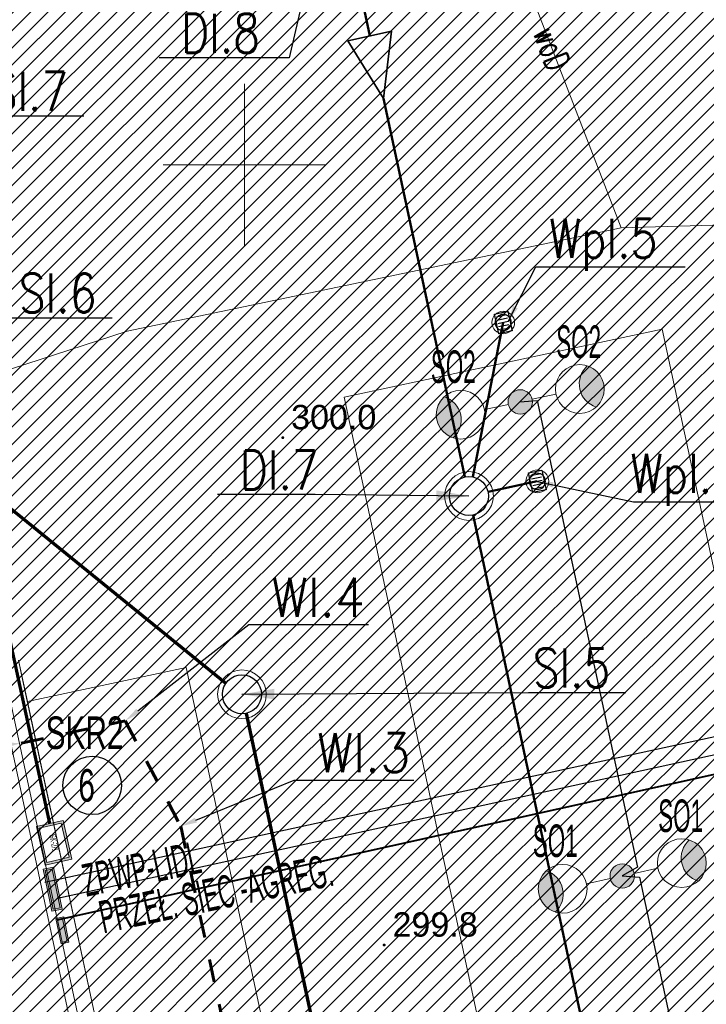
# Model space of a CAD drawing. Header units: metres. Extents: x 6567444 to 13135881, y 5574237 to 11149086.
# Tile 51 of 212: x 6567893 to 6567914, y 5574424 to 5574454. Entities that reach past the tile are written whole.
import ezdxf
from ezdxf import colors
from ezdxf.entities.mleader import LeaderData, LeaderLine
from ezdxf.enums import TextEntityAlignment as Align
from ezdxf.math import Vec2, Vec3

# ---------------------------------------------------------------- set-up
doc = ezdxf.new("R2010")
doc.units = ezdxf.units.M
doc.linetypes.add('KOR', pattern=[1.4, 0.7, -0.7])
for name, color, linetype, lineweight in [('_MDCP$0$OTRN', 7, 'Continuous', 13), ('_MDCP$1$GES_PrzewodWodociagowy', 5, 'Continuous', 18), ('_MDCP$1$PARSI', 7, 'Continuous', 20), ('_TT_KAN_D', 96, 'Continuous', 50), ('_TT_KAN_D_Opis_PKT_I', 7, 'Continuous', 30), ('_TT_KAN_D_Opis_PKT_wpust', 7, 'Continuous', 30), ('_TT_KAN_D_WPUST', 7, 'Continuous', 25), ('_TT_KAN_S_Opis_PKT_Siec_I', 7, 'Continuous', 30), ('_TT_KAN_S_ZEWN', 34, 'Continuous', 70), ('_TT_opis', 7, 'Continuous', 25), ('_TT_WOD_Opis_PKT_I', 7, 'Continuous', 30), ('_TT_WODA_PRZYLACZE', 150, 'KOR', 60), ('GE.I.6640.1.468.2024_MDCP_dodatkowe pomiary_12.03.2026$0$GES_PrzewodWodociagowy', 5, 'Continuous', 18), ('GE.I.6640.1.468.2024_MDCP_dodatkowe pomiary_12.03.2026$0$OTRN', 7, 'Continuous', 13), ('GE.I.6640.1.468.2024_MDCP_dodatkowe pomiary_12.03.2026$0$PARSI', 7, 'Continuous', 20), ('PT-IE-001 PZT - instal. elektr XREFF$0$SEL_kanalizacja_kablowa_nN', 1, 'PT-IE-001 PZT - instal. elektr XREFF$0$SEL_knN', 40), ('PT-IE-001 PZT - instal. elektr XREFF$0$SEL_OPIS_legenda', 7, 'Continuous', 18), ('PT-IE-001 PZT - instal. elektr XREFF$0$SEL_sieci_kable_nN', 1, 'PT-IE-001 PZT - instal. elektr XREFF$0$SEL_eN', 30), ('PT-IE-001 PZT - instal. elektr XREFF$0$SEL_sieci_oswietlenie_oprawy', 152, 'Continuous', 20), ('PT-IE-001 PZT - instal. elektr XREFF$0$SEL_zlacze_nN', 1, 'PT-IE-001 PZT - instal. elektr XREFF$0$SEL_eN', 20), ('PT-IE-001 PZT - instal. elektr XREFF$0$SEN_kanalizacja_kablowa', 30, 'PT-IE-001 PZT - instal. elektr XREFF$0$SEN_t', 20), ('PT-IE-001 PZT - instal. elektr XREFF$0$SEN_kanalizacja_kablowa_studnie', 30, 'Continuous', 20), ('PT-IE-001 PZT - instal. elektr XREFF$0$SEN_studnia_kablowa_typ', 30, 'Continuous', 20)]:
    doc.layers.add(name, color=color, linetype=linetype, lineweight=lineweight)
for name, color, linetype in [('_MDCP$0$OTRN_O', 7, 'Continuous'), ('FORMA - Arch 01 - PZT 1 Strefy', 7, 'Continuous'), ('GE.I.6640.1.468.2024_MDCP_dodatkowe pomiary_12.03.2026$0$OTRN_O', 7, 'Continuous'), ('PT-IE-001 PZT - instal. elektr XREFF$0$SEL_atrybut_bloku1', 7, 'Continuous'), ('PT-IE-001 PZT - instal. elektr XREFF$0$SEL_atrybut_bloku2', 9, 'Continuous'), ('PT-IE-001 PZT - instal. elektr XREFF$0$SEN_atrybut_bloku1', 7, 'Continuous'), ('PT-IE-001 PZT - instal. elektr XREFF$0$SEN_atrybut_bloku2', 9, 'Continuous')]:
    doc.layers.add(name, color=color, linetype=linetype)
doc.layers.add('PT-IE-001 PZT - instal. elektr XREFF$0$SEL_sieci_kable_nN_oswietlenie', color=7, linetype='PT-IE-001 PZT - instal. elektr XREFF$0$SEL_eNN', lineweight=30, true_color=0xff7a7a)
doc.styles.add('_MDCP$0$BDOT', font='arial.ttf', dxfattribs={"width": 0.9})
doc.styles.add('_MDCP$0$STANDARD', font='simplex.shx')
doc.styles.add('GE.I.6640.1.468.2024_MDCP_dodatkowe pomiary_12.03.2026$0$BDOT', font='arial.ttf', dxfattribs={"width": 0.9})
doc.styles.add('GE.I.6640.1.468.2024_MDCP_dodatkowe pomiary_12.03.2026$0$STANDARD', font='simplex.shx')
doc.styles.add('PT-IE-001 PZT - instal. elektr XREFF$0$ARIAL', font='ARIALN.TTF', dxfattribs={"width": 0.8})
doc.styles.add('PT-IE-001 PZT - instal. elektr XREFF$0$ROMANS', font='ARIALN.TTF', dxfattribs={"width": 0.8})
doc.styles.add('ROMANS', font='romans.shx', dxfattribs={"width": 0.9})
doc.styles.get("Standard").update_dxf_attribs({"font": 'arial.ttf'})
doc.linetypes.add('PT-IE-001 PZT - instal. elektr XREFF$0$SEL_eN', pattern='A,5,["eN",PT-IE-001 PZT - instal. elektr XREFF$0$ARIAL,S=1,R=0,X=1.8,Y=0.25],5', length=10)
doc.linetypes.add('PT-IE-001 PZT - instal. elektr XREFF$0$SEL_eNN', pattern='A,5,["eNN",PT-IE-001 PZT - instal. elektr XREFF$0$ARIAL,S=1,R=0,X=1.45,Y=0.25],5', length=10)
doc.linetypes.add('PT-IE-001 PZT - instal. elektr XREFF$0$SEL_knN', pattern='A,5,["knN",PT-IE-001 PZT - instal. elektr XREFF$0$ARIAL,S=1,R=0,X=1.8,Y=0.25],5', length=10)
doc.linetypes.add('PT-IE-001 PZT - instal. elektr XREFF$0$SEN_t', pattern='A,5,["t",PT-IE-001 PZT - instal. elektr XREFF$0$ARIAL,S=1,R=0,X=2.1,Y=0.25],5', length=10)
doc.dimstyles.new('ISO-25', dxfattribs={"dimtxt": 2.5, "dimasz": 2.5, "dimexe": 1.25, "dimexo": 0.625, "dimtad": 1, "dimtxsty": 'Standard', "dimcen": 2.5, "dimadec": 0, "dimazin": 0, "dimtfac": 1, "dimtmove": 0, "dimatfit": 3, "dimfxl": 1, "dimarcsym": 0})
pattern_1 = [(45, (0, 0), (-0.265165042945, 0.265165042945), [])]

# ---------------------------------------------------------------- blocks, each defined once
blk = doc.blocks.new('_MDCP$0$OTRN')
at = {"layer": '_MDCP$0$OTRN', "color": 0, "const_width": 0.09}
blk.add_lwpolyline([(-0.045, 0, 1), (0.045, 0, 1)], format="xyb", close=True, dxfattribs=at)
at = {"layer": '_MDCP$0$OTRN_O', "color": 0, "style": '_MDCP$0$BDOT'}
blk.add_attdef('RZEDNA', (0.514, 0.515), '', height=1.5, dxfattribs=at)
blk = doc.blocks.new('_MDCP$1$mzsk')
at = {"layer": '_MDCP$1$PARSI', "color": 0}
for p, q in [((0, -5), (0, 5)), ((5, 0), (-5, 0))]:
    blk.add_line(p, q, dxfattribs=at)
blk = doc.blocks.new('_MDCP')
at = {"layer": '_MDCP$1$GES_PrzewodWodociagowy', "color": 5, "linetype": 'Continuous', "lineweight": 18, "flags": 128}
for points in [[(6567911.585, 5574448.06), (6567907.332, 5574459.117)], [(6567911.585, 5574448.06), (6567940.177, 5574448.89), (6567959.112, 5574453.209)], [(6567848.987, 5574429.438), (6567896.394, 5574444.884), (6567911.585, 5574448.06)]]:
    blk.add_lwpolyline(points, dxfattribs=at)
at = {"layer": '_MDCP$0$OTRN', "color": 14, "xscale": 0.5, "yscale": 0.5, "zscale": 0.5}
for p, values in [((6567901.178, 5574441.603, 299.99), {'RZEDNA': '300.0'}), ((6567904.298, 5574425.984, 299.838), {'RZEDNA': '299.8'})]:
    blk.add_blockref('_MDCP$0$OTRN', p, dxfattribs=at).add_auto_attribs(values)
at = {"layer": '_MDCP$1$PARSI', "xscale": 0.5, "yscale": 0.5, "zscale": 0.5, "rotation": 1.16962990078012e-09}
blk.add_blockref('_MDCP$1$mzsk', (6567900, 5574450), dxfattribs=at)
at = {"layer": '_MDCP$1$GES_PrzewodWodociagowy', "color": 5, "lineweight": 15, "style": '_MDCP$0$STANDARD', "width": 0.66}
blk.add_text('woD', height=0.75, rotation=-69, dxfattribs=at).set_placement((6567909.458, 5574453.588), align=Align.MIDDLE_CENTER)
blk = doc.blocks.new('tb wpust')
at = {"layer": '_TT_KAN_D_WPUST', "lineweight": 30}
for p, q in [((-0.21, 0.154), (-0.21, -0.166)), ((-0.105, 0.154), (-0.105, -0.166)), ((-0.004, 0.154), (-0.004, -0.166)), ((0.1, 0.154), (0.1, -0.166)), ((0.205, 0.154), (0.205, -0.166))]:
    blk.add_line(p, q, dxfattribs=at)
blk.add_lwpolyline([(-0.31, -0.21), (0.31, -0.21), (0.31, 0.21), (-0.31, 0.21)], close=True, dxfattribs=at)
at = {"layer": '_TT_KAN_D_WPUST', "lineweight": 18}
blk.add_circle((0, 0), 0.35, dxfattribs=at)
at = {"layer": '_TT_KAN_D_WPUST', "color": 96, "lineweight": 30}
blk.add_circle((0, 0), 0.25, dxfattribs=at)
blk = doc.blocks.new('GE.I.6640.1.468.2024_MDCP_dodatkowe pomiary_12.03.2026$0$OTRN')
at = {"layer": 'GE.I.6640.1.468.2024_MDCP_dodatkowe pomiary_12.03.2026$0$OTRN', "color": 0, "const_width": 0.09}
blk.add_lwpolyline([(-0.045, 0, 1), (0.045, 0, 1)], format="xyb", close=True, dxfattribs=at)
at = {"layer": 'GE.I.6640.1.468.2024_MDCP_dodatkowe pomiary_12.03.2026$0$OTRN_O', "color": 0, "style": 'GE.I.6640.1.468.2024_MDCP_dodatkowe pomiary_12.03.2026$0$BDOT'}
blk.add_attdef('RZEDNA', (0.514, 0.515), '', height=1.5, dxfattribs=at)
blk = doc.blocks.new('GE.I.6640.1.468.2024_MDCP_dodatkowe pomiary_12.03.2026$0$mzsk')
at = {"layer": 'GE.I.6640.1.468.2024_MDCP_dodatkowe pomiary_12.03.2026$0$PARSI', "color": 0}
for p, q in [((0, -5), (0, 5)), ((5, 0), (-5, 0))]:
    blk.add_line(p, q, dxfattribs=at)
blk = doc.blocks.new('GE.I.6640.1.468.2024_MDCP_dodatkowe pomiary_12.03.2026')
at = {"layer": 'GE.I.6640.1.468.2024_MDCP_dodatkowe pomiary_12.03.2026$0$GES_PrzewodWodociagowy', "color": 5, "linetype": 'Continuous', "lineweight": 18, "flags": 128}
for points in [[(6567911.585, 5574448.06), (6567907.332, 5574459.117)], [(6567911.585, 5574448.06), (6567940.177, 5574448.89), (6567959.112, 5574453.209)], [(6567848.987, 5574429.438), (6567896.394, 5574444.884), (6567911.585, 5574448.06)]]:
    blk.add_lwpolyline(points, dxfattribs=at)
at = {"layer": 'GE.I.6640.1.468.2024_MDCP_dodatkowe pomiary_12.03.2026$0$OTRN', "color": 14, "xscale": 0.5, "yscale": 0.5, "zscale": 0.5}
for p, values in [((6567901.178, 5574441.603, 299.99), {'RZEDNA': '300.0'}), ((6567904.298, 5574425.984, 299.838), {'RZEDNA': '299.8'})]:
    blk.add_blockref('GE.I.6640.1.468.2024_MDCP_dodatkowe pomiary_12.03.2026$0$OTRN', p, dxfattribs=at).add_auto_attribs(values)
at = {"layer": 'GE.I.6640.1.468.2024_MDCP_dodatkowe pomiary_12.03.2026$0$PARSI', "xscale": 0.5, "yscale": 0.5, "zscale": 0.5, "rotation": 1.16962990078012e-09}
blk.add_blockref('GE.I.6640.1.468.2024_MDCP_dodatkowe pomiary_12.03.2026$0$mzsk', (6567900, 5574450), dxfattribs=at)
at = {"layer": 'GE.I.6640.1.468.2024_MDCP_dodatkowe pomiary_12.03.2026$0$GES_PrzewodWodociagowy', "color": 5, "lineweight": 15, "style": 'GE.I.6640.1.468.2024_MDCP_dodatkowe pomiary_12.03.2026$0$STANDARD', "width": 0.66}
blk.add_text('woD', height=0.75, rotation=-69, dxfattribs=at).set_placement((6567909.458, 5574453.588), align=Align.MIDDLE_CENTER)
blk = doc.blocks.new('PT-IE-001 PZT - instal. elektr XREFF$0$oprawa zewnetrzna stojaca')
for points in [[(2.625, 0, 0.267949), (2.25, 0.65, 0.57735), (2.25, -0.65, 0.267949)], [(0.375, 0, 1), (-0.375, 0, 1)]]:
    blk.add_hatch(color=256).paths.add_polyline_path(points)
blk.add_line((1.125, 0), (0.375, 0))
for centre, radius in [((1.875, 0), 0.75), ((0, 0), 0.375)]:
    blk.add_circle(centre, radius)
blk.add_arc((2.625, 0), 0.75, 120, 240)
at = {"layer": 'PT-IE-001 PZT - instal. elektr XREFF$0$SEL_atrybut_bloku1', "style": 'PT-IE-001 PZT - instal. elektr XREFF$0$ROMANS', "width": 0.6, "flags": 8}
blk.add_attdef('TYP', text='', height=1, dxfattribs=at).set_placement((1.873, 0.9), align=Align.CENTER)
at = {"layer": 'PT-IE-001 PZT - instal. elektr XREFF$0$SEL_atrybut_bloku2', "style": 'PT-IE-001 PZT - instal. elektr XREFF$0$ROMANS', "width": 0.6, "flags": 8}
for tag, p in [('OPIS1', (1.873, -1.638)), ('OPIS2', (1.873, -2.499))]:
    blk.add_attdef(tag, text='', height=0.75, dxfattribs=at).set_placement(p, align=Align.CENTER)
blk = doc.blocks.new('*U623')
blk.add_hatch(color=256).paths.add_polyline_path([(0.66, 0.32), (-0.66, 0.32), (-0.66, 0), (0.66, 0)])
for points in [[(-0.66, 0.32), (0.66, 0.32), (0.66, 0), (-0.66, 0)], [(-0.61, 0.27), (0.61, 0.27), (0.61, 0.05), (-0.61, 0.05)]]:
    blk.add_lwpolyline(points, close=True)
at = {"layer": 'PT-IE-001 PZT - instal. elektr XREFF$0$SEL_atrybut_bloku1', "style": 'PT-IE-001 PZT - instal. elektr XREFF$0$ROMANS', "width": 0.6, "flags": 8}
blk.add_attdef('TYP', text='', height=1, dxfattribs=at).set_placement((0, 0.45), align=Align.CENTER)
at = {"layer": 'PT-IE-001 PZT - instal. elektr XREFF$0$SEL_atrybut_bloku2', "style": 'PT-IE-001 PZT - instal. elektr XREFF$0$ROMANS', "width": 0.6, "flags": 8}
for tag, p in [('OPIS1', (0, -0.95)), ('OPIS2', (0, -1.95))]:
    blk.add_attdef(tag, text='', height=0.75, dxfattribs=at).set_placement(p, align=Align.CENTER)
blk = doc.blocks.new('*U624')
blk.add_hatch(color=256).paths.add_polyline_path([(0.4, 0.25), (-0.4, 0.25), (-0.4, 0), (0.4, 0)])
for points in [[(-0.4, 0.25), (0.4, 0.25), (0.4, 0), (-0.4, 0)], [(-0.35, 0.2), (0.35, 0.2), (0.35, 0.05), (-0.35, 0.05)]]:
    blk.add_lwpolyline(points, close=True)
at = {"layer": 'PT-IE-001 PZT - instal. elektr XREFF$0$SEL_atrybut_bloku1', "style": 'PT-IE-001 PZT - instal. elektr XREFF$0$ROMANS', "width": 0.6, "flags": 8}
blk.add_attdef('TYP', text='', height=1, dxfattribs=at).set_placement((0, 0.45), align=Align.CENTER)
at = {"layer": 'PT-IE-001 PZT - instal. elektr XREFF$0$SEL_atrybut_bloku2', "style": 'PT-IE-001 PZT - instal. elektr XREFF$0$ROMANS', "width": 0.6, "flags": 8}
for tag, p in [('OPIS1', (0, -0.95)), ('OPIS2', (0, -1.95))]:
    blk.add_attdef(tag, text='', height=0.75, dxfattribs=at).set_placement(p, align=Align.CENTER)
blk = doc.blocks.new('PT-IE-001 PZT - instal. elektr XREFF$0$studnia_SK2_1')
at = {"linetype": 'Continuous'}
h = blk.add_hatch(color=256, dxfattribs=at)
h.paths.add_polyline_path([(-0.61, 0.84), (-0.61, 0), (0.61, 0), (0.61, 0.84)])
h.paths.add_polyline_path([(0.54, 0.77), (0.54, 0.07), (-0.54, 0.07), (-0.54, 0.77)], flags=16)
for points in [[(-0.61, 0.84), (0.61, 0.84), (0.61, 0), (-0.61, 0)], [(-0.54, 0.77), (0.54, 0.77), (0.54, 0.07), (-0.54, 0.07)]]:
    blk.add_lwpolyline(points, close=True, dxfattribs=at)
at = {"linetype": 'Continuous', "flags": 128}
for points in [[(-0.61, 0.84), (0.61, 0.84), (0.61, 0), (-0.61, 0), (-0.61, 0.84)], [(-0.54, 0.77), (0.54, 0.77), (0.54, 0.07), (-0.54, 0.07), (-0.54, 0.77)]]:
    blk.add_lwpolyline(points, dxfattribs=at)
at = {"layer": 'PT-IE-001 PZT - instal. elektr XREFF$0$SEN_atrybut_bloku1', "style": 'PT-IE-001 PZT - instal. elektr XREFF$0$ROMANS', "width": 0.6, "flags": 8}
blk.add_attdef('TYP', text='', height=1, dxfattribs=at).set_placement((0, 0.94), align=Align.CENTER)
at = {"layer": 'PT-IE-001 PZT - instal. elektr XREFF$0$SEN_atrybut_bloku2', "style": 'PT-IE-001 PZT - instal. elektr XREFF$0$ROMANS', "width": 0.6, "flags": 8}
for tag, p in [('OPIS1', (0, -0.85)), ('OPIS2', (0, -1.7))]:
    blk.add_attdef(tag, text='', height=0.75, dxfattribs=at).set_placement(p, align=Align.CENTER)
at = {"layer": 'PT-IE-001 PZT - instal. elektr XREFF$0$SEN_studnia_kablowa_typ', "color": 0, "style": 'PT-IE-001 PZT - instal. elektr XREFF$0$ROMANS', "width": 0.6}
blk.add_text('SK-2/1', height=0.2, dxfattribs=at).set_placement((0, 0.42), align=Align.MIDDLE_CENTER)
blk = doc.blocks.new('PT-IE-001 PZT - instal. elektr XREFF')
at = {"layer": 'PT-IE-001 PZT - instal. elektr XREFF$0$SEL_kanalizacja_kablowa_nN', "ltscale": 0.5}
blk.add_lwpolyline([(6567894.238, 5574426.755), (6567943.905, 5574437.773)], dxfattribs=at)
at = {"layer": 'PT-IE-001 PZT - instal. elektr XREFF$0$SEL_OPIS_legenda', "lineweight": 30, "ltscale": 0.5}
blk.add_circle((6567895.317, 5574430.899), 0.9, dxfattribs=at)
at = {"layer": 'PT-IE-001 PZT - instal. elektr XREFF$0$SEL_sieci_kable_nN', "ltscale": 0.8}
blk.add_lwpolyline([(6567894.251, 5574427.425), (6567943.294, 5574438.147), (6567944.507, 5574439.694), (6567940.28, 5574459.449), (6567940.541, 5574460.122)], dxfattribs=at)
at = {"layer": 'PT-IE-001 PZT - instal. elektr XREFF$0$SEL_sieci_kable_nN_oswietlenie', "ltscale": 0.5}
blk.add_lwpolyline([(6567908.466, 5574442.709), (6567909.002, 5574442.742), (6567912.088, 5574428.381), (6567911.621, 5574428.109), (6567911.621, 5574428.109), (6567912.153, 5574428.077), (6567915.24, 5574413.716), (6567914.788, 5574413.373), (6567914.788, 5574413.373)], dxfattribs=at)
at = {"layer": 'PT-IE-001 PZT - instal. elektr XREFF$0$SEL_sieci_kable_nN_oswietlenie', "ltscale": 0.8}
blk.add_lwpolyline([(6567893.854, 5574427.918), (6567927.72, 5574435.284)], dxfattribs=at)
at = {"layer": 'PT-IE-001 PZT - instal. elektr XREFF$0$SEN_kanalizacja_kablowa', "ltscale": 0.5, "const_width": 0.1}
blk.add_lwpolyline([(6567885.106, 5574470.799), (6567894.008, 5574429.727)], dxfattribs=at)
at = {"layer": 'PT-IE-001 PZT - instal. elektr XREFF$0$SEL_sieci_oswietlenie_oprawy'}
ref = blk.add_blockref('PT-IE-001 PZT - instal. elektr XREFF$0$oprawa zewnetrzna stojaca', (6567908.484, 5574442.704), dxfattribs=dict(at, rotation=12.20053319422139))
ref.add_attrib('TYP', 'SO2', dxfattribs={"layer": 'PT-IE-001 PZT - instal. elektr XREFF$0$SEL_atrybut_bloku1', "height": 1, "style": 'PT-IE-001 PZT - instal. elektr XREFF$0$ROMANS', "width": 0.6, "flags": 8}).set_placement((6567910.281, 5574444.058), align=Align.CENTER)
ref = blk.add_blockref('PT-IE-001 PZT - instal. elektr XREFF$0$oprawa zewnetrzna stojaca', (6567908.484, 5574442.704), dxfattribs=dict(at, rotation=192.200533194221))
ref.add_attrib('TYP', 'SO2', dxfattribs={"layer": 'PT-IE-001 PZT - instal. elektr XREFF$0$SEL_atrybut_bloku1', "height": 1, "style": 'PT-IE-001 PZT - instal. elektr XREFF$0$ROMANS', "width": 0.6, "flags": 8}).set_placement((6567906.424, 5574443.289), align=Align.CENTER)
ref = blk.add_blockref('PT-IE-001 PZT - instal. elektr XREFF$0$oprawa zewnetrzna stojaca', (6567911.621, 5574428.109), dxfattribs=dict(at, rotation=12.20053319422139))
ref.add_attrib('TYP', 'SO1', dxfattribs={"layer": 'PT-IE-001 PZT - instal. elektr XREFF$0$SEL_atrybut_bloku1', "height": 1, "style": 'PT-IE-001 PZT - instal. elektr XREFF$0$ROMANS', "width": 0.6, "flags": 8}).set_placement((6567913.418, 5574429.463), align=Align.CENTER)
ref = blk.add_blockref('PT-IE-001 PZT - instal. elektr XREFF$0$oprawa zewnetrzna stojaca', (6567911.621, 5574428.109), dxfattribs=dict(at, rotation=192.200533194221))
ref.add_attrib('TYP', 'SO1', dxfattribs={"layer": 'PT-IE-001 PZT - instal. elektr XREFF$0$SEL_atrybut_bloku1', "height": 1, "style": 'PT-IE-001 PZT - instal. elektr XREFF$0$ROMANS', "width": 0.6, "flags": 8}).set_placement((6567909.561, 5574428.694), align=Align.CENTER)
at = {"layer": 'PT-IE-001 PZT - instal. elektr XREFF$0$SEL_zlacze_nN'}
ref = blk.add_blockref('*U623', (6567893.943, 5574427.671), dxfattribs=dict(at, rotation=281.7601638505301))
ref.add_attrib('TYP', 'ZPWP-LIDL', dxfattribs={"layer": 'PT-IE-001 PZT - instal. elektr XREFF$0$SEL_atrybut_bloku1', "height": 1, "rotation": 11.7602, "style": 'PT-IE-001 PZT - instal. elektr XREFF$0$ROMANS', "width": 0.6}).set_placement((6567896.933, 5574427.844), align=Align.CENTER)
ref = blk.add_blockref('*U624', (6567894.275, 5574426.408), dxfattribs=dict(at, rotation=281.7601638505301))
ref.add_attrib('TYP', 'PRZEŁ. SIEC -AGREG.', (6567895.657, 5574426.338), dxfattribs={"layer": 'PT-IE-001 PZT - instal. elektr XREFF$0$SEL_atrybut_bloku1', "height": 1, "rotation": 11.7602, "style": 'PT-IE-001 PZT - instal. elektr XREFF$0$ROMANS', "width": 0.6})
at = {"layer": 'PT-IE-001 PZT - instal. elektr XREFF$0$SEN_kanalizacja_kablowa_studnie', "rotation": 282.9269787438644}
blk.add_blockref('PT-IE-001 PZT - instal. elektr XREFF$0$studnia_SK2_1', (6567893.735, 5574429.038), dxfattribs=at)
at = {"layer": 'PT-IE-001 PZT - instal. elektr XREFF$0$SEL_OPIS_legenda', "lineweight": 30, "style": 'PT-IE-001 PZT - instal. elektr XREFF$0$ROMANS', "width": 0.8}
for s, p in [('SKR2', (6567893.884, 5574432.019)), ('6', (6567894.889, 5574430.399))]:
    blk.add_text(s, height=1, dxfattribs=at).set_placement(p)

msp = doc.modelspace()

# ---------------------------------------------------------------- block references
at = {"layer": 'Defpoints'}
msp.add_blockref('GE.I.6640.1.468.2024_MDCP_dodatkowe pomiary_12.03.2026', (0, 0), dxfattribs=at)

# ---------------------------------------------------------------- next in the draw order: block references
msp.add_blockref('_MDCP', (0, 0))

# ---------------------------------------------------------------- next in the draw order: linework, layer by layer
at = {"layer": '_TT_KAN_D'}
for points in [[(6567902.879, 5574458.541), (6567903.861, 5574453.974)], [(6567904.275, 5574452.048), (6567906.78, 5574440.394)], [(6567907.022, 5574440.396), (6567907.959, 5574445.148)], [(6567907.492, 5574439.933), (6567909.009, 5574440.26)], [(6567907.032, 5574439.221), (6567911.516, 5574418.354)]]:
    msp.add_lwpolyline(points, dxfattribs=at)
at = {"layer": '_TT_KAN_D', "lineweight": 35}
msp.add_lwpolyline([(6567903.176, 5574453.822), (6567904.52, 5574454.12), (6567904.275, 5574452.048), (6567903.176, 5574453.822)], dxfattribs=at)
at = {"layer": '_TT_KAN_D', "lineweight": 13}
msp.add_circle((6567906.906, 5574439.807), 0.75, dxfattribs=at)
at = {"layer": '_TT_KAN_D', "lineweight": 30}
msp.add_circle((6567906.906, 5574439.807), 0.6, dxfattribs=at)
at = {"layer": '_TT_KAN_S_ZEWN'}
msp.add_line((6567890.496, 5574441.301), (6567899.429, 5574434.045), dxfattribs=at)
msp.add_lwpolyline([(6567900.048, 5574433.116), (6567902.393, 5574422.203)], dxfattribs=at)
at = {"layer": '_TT_KAN_S_ZEWN', "lineweight": 13}
msp.add_circle((6567899.922, 5574433.703), 0.75, dxfattribs=at)
at = {"layer": '_TT_KAN_S_ZEWN', "lineweight": 30}
msp.add_circle((6567899.922, 5574433.703), 0.6, dxfattribs=at)
at = {"layer": '_TT_opis', "lineweight": 18}
msp.add_lwpolyline([(6567892.208, 5574436.2), (6567903.418, 5574384.041)], dxfattribs=at)
at = {"layer": '_TT_WODA_PRZYLACZE'}
msp.add_lwpolyline([(6567893.132, 5574432.2), (6567896.328, 5574432.882), (6567898.043, 5574429.641), (6567908.457, 5574381.189), (6567910.259, 5574377.083)], dxfattribs=at)

# ---------------------------------------------------------------- next in the draw order: block references
at = {"layer": '_TT_KAN_D_WPUST', "xscale": -1, "rotation": 282.3331968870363}
for p in [(6567907.959, 5574445.148), (6567909.009, 5574440.259)]:
    msp.add_blockref('tb wpust', p, dxfattribs=at)

# ---------------------------------------------------------------- next in the draw order: texts
at = {"layer": '_TT_KAN_D_Opis_PKT_I', "char_height": 1.2, "attachment_point": 3, "style": 'ROMANS'}
for s, insert in [('\\W0.8;DI.8', (6567900.478, 5574454.654)), ('\\W0.8;DI.7', (6567902.281, 5574441.21))]:
    msp.add_mtext(s, dxfattribs=dict(at, insert=insert))
at = {"layer": '_TT_KAN_S_Opis_PKT_Siec_I', "char_height": 1.2, "attachment_point": 1, "style": 'ROMANS'}
for s, insert in [('\\W0.8;SI.7', (6567892.192, 5574452.868)), ('\\W0.8;SI.6', (6567893.059, 5574446.653)), ('\\W0.8;SI.5', (6567908.866, 5574435.114))]:
    msp.add_mtext(s, dxfattribs=dict(at, insert=insert))

# ---------------------------------------------------------------- next in the draw order: leaders
at = {"layer": '_TT_KAN_D_Opis_PKT_I', "lineweight": 25, "annotation_type": 0, "has_hookline": 1, "hookline_direction": 1, "text_width": 2.377}
for points in [[(6567902.745, 5574459.165), (6567901.374, 5574453.295), (6567900.374, 5574453.295)], [(6567906.906, 5574439.807), (6567902.177, 5574439.851)]]:
    msp.add_leader(points, dimstyle='ISO-25', override={"dimasz": 1, "dimgap": 0.625, "dimtad": 3}, dxfattribs=at)
at = {"layer": '_TT_KAN_S_Opis_PKT_Siec_I', "lineweight": 25, "annotation_type": 0, "has_hookline": 1, "hookline_direction": 0, "text_width": 2.377}
for points in [[(6567888.444, 5574449.035), (6567891.061, 5574451.509), (6567892.061, 5574451.509)], [(6567890.03, 5574441.679), (6567891.928, 5574445.294), (6567892.928, 5574445.294)], [(6567899.922, 5574433.703), (6567908.735, 5574433.756)]]:
    msp.add_leader(points, dimstyle='ISO-25', override={"dimasz": 1, "dimgap": 0.625, "dimtad": 3}, dxfattribs=at)
at = {"layer": '_TT_WOD_Opis_PKT_I'}
ml = msp.add_multileader_mtext('Standard', dxfattribs=at)
ml.set_content('\\C7;WI.4', color=256, style='ROMANS')
ml.set_leader_properties(color=7, linetype='ByLayer', lineweight=25)
ml.build(insert=Vec2(0, 0))
ml.multileader.update_dxf_attribs({"text_left_attachment_type": 5, "text_right_attachment_type": 5, "dogleg_length": 0.2, "arrow_head_size": 0.5})
ctx = ml.context
ctx.base_point, ctx.char_height, ctx.arrow_head_size, ctx.landing_gap_size, ctx.plane_origin = Vec3(6567900.336, 5574435.849), 1.2, 0.5, 0.5, Vec3(6567933.166, 5574445.116)
ctx.left_attachment, ctx.right_attachment = 5, 5
notes = []
notes.append((ctx, [(0, (1, 1, 0), (6567900.136, 5574435.849), (1, 0), 0.2, [(0, [(6567896.328, 5574432.882)], 0, [])])]))
ctx.mtext.insert, ctx.mtext.flow_direction = Vec3(6567900.836, 5574437.289), 5
ml = msp.add_multileader_mtext('Standard', dxfattribs=at)
ml.set_content('\\C7;WI.B', color=256, style='ROMANS')
ml.set_leader_properties(color=7, linetype='ByLayer', lineweight=25)
ml.build(insert=Vec2(0, 0))
ml.multileader.update_dxf_attribs({"text_left_attachment_type": 5, "text_right_attachment_type": 5, "dogleg_length": 0.2, "arrow_head_size": 0.5})
ctx = ml.context
ctx.base_point, ctx.char_height, ctx.arrow_head_size, ctx.landing_gap_size, ctx.plane_origin = Vec3(6567881.49, 5574431.24), 1.2, 0.5, 0.5, Vec3(6567929.871, 5574444.495)
ctx.left_attachment, ctx.right_attachment, ctx.text_align_type = 5, 5, 2
notes.append((ctx, [(0, (1, 1, 0), (6567885.673, 5574431.24), (-1, 0), 0.2, [(0, [(6567893.132, 5574432.2)], 0, [])])]))
ctx.mtext.insert, ctx.mtext.alignment, ctx.mtext.flow_direction = Vec3(6567884.973, 5574432.68), 3, 5
ml = msp.add_multileader_mtext('Standard', dxfattribs=at)
ml.set_content('\\C7;WI.3', color=256, style='ROMANS')
ml.set_leader_properties(color=7, linetype='ByLayer', lineweight=25)
ml.build(insert=Vec2(0, 0))
ml.multileader.update_dxf_attribs({"text_left_attachment_type": 5, "text_right_attachment_type": 5, "dogleg_length": 0.2, "arrow_head_size": 0.5})
ctx = ml.context
ctx.base_point, ctx.char_height, ctx.arrow_head_size, ctx.landing_gap_size, ctx.plane_origin = Vec3(6567901.732, 5574431.064), 1.2, 0.5, 0.5, Vec3(6567934.881, 5574441.875)
ctx.left_attachment, ctx.right_attachment = 5, 5
notes.append((ctx, [(0, (1, 1, 0), (6567901.532, 5574431.064), (1, 0), 0.2, [(0, [(6567898.043, 5574429.641)], 0, [])])]))
ctx.mtext.insert, ctx.mtext.flow_direction = Vec3(6567902.232, 5574432.504), 5
for ctx, leaders in notes:
    for number, flags, end, landing, length, lines in leaders:
        leader = LeaderData()
        leader.index, (leader.has_last_leader_line, leader.has_dogleg_vector, leader.attachment_direction) = number, flags
        leader.last_leader_point, leader.dogleg_vector, leader.dogleg_length = Vec3(end), Vec3(landing), length
        for number, points, colour, breaks in lines:
            line = LeaderLine()
            line.index, line.vertices, line.color, line.breaks = number, Vec3.list(points), colors.encode_raw_color(colour), breaks
            leader.lines.append(line)
        ctx.leaders.append(leader)

# ---------------------------------------------------------------- next in the draw order: block references
msp.add_blockref('PT-IE-001 PZT - instal. elektr XREFF', (0, 0))

# ---------------------------------------------------------------- next in the draw order: hatches: boundary and pattern name
at = {"layer": 'FORMA - Arch 01 - PZT 1 Strefy', "linetype": 'Continuous', "lineweight": 0, "true_color": 0x69697f}
h = msp.add_hatch(dxfattribs=at)
h.set_pattern_fill('ANSI31', color=8, scale=3, style=0)
h.set_pattern_definition(pattern_1)
h.paths.add_polyline_path([(6567868.664, 5574447.184), (6567873.254, 5574448.171), (6567873.813, 5574447.81), (6567888.539, 5574450.975, -0.233884), (6567889.399, 5574450.758, -0.164402), (6567889.726, 5574450.208), (6567892.634, 5574436.678), (6567887.555, 5574435.586), (6567887.676, 5574435.026), (6567887.676, 5574435.025, -0.414102), (6567887.215, 5574434.313), (6567887.039, 5574434.275), (6567887.371, 5574432.73), (6567888.657, 5574433.007), (6567888.619, 5574433.183, -0.414214), (6567889.08, 5574433.895), (6567893.049, 5574434.749), (6567893.322, 5574433.479), (6567898.21, 5574434.53), (6567906.331, 5574396.74), (6567909.836, 5574380.434), (6567926.815, 5574389.768), (6567940.833, 5574410.263, 0.198373), (6567942.208, 5574417.794), (6567932.917, 5574461.025), (6567905.128, 5574455.052, -0.414214), (6567901.564, 5574457.355), (6567901.459, 5574457.843, -0.414214), (6567903.762, 5574461.407), (6567939.749, 5574469.141, -0.063253), (6567941.005, 5574469.249), (6567939.792, 5574475.428, -0.052799), (6567938.687, 5574475.025), (6567900.546, 5574466.853, -0.086628), (6567900.202, 5574466.839), (6567886.587, 5574463.893), (6567887.53, 5574459.452), (6567888.307, 5574455.835), (6567882.192, 5574454.521), (6567875.153, 5574453.008), (6567867.754, 5574451.418)])
h.paths.add_polyline_path([(6567903.07, 5574442.847), (6567912.847, 5574444.948), (6567923.521, 5574395.283), (6567913.745, 5574393.181)], flags=0)
h.paths.add_polyline_path([(6567925.121, 5574405.928, -0.004779), (6567925.109, 5574405.984), (6567925.133, 5574405.989)], flags=0)
h.paths.add_polyline_path([(6567932.495, 5574408.258), (6567927.607, 5574407.207), (6567918.151, 5574451.203), (6567927.928, 5574453.304), (6567936.333, 5574414.197), (6567931.445, 5574413.146)], flags=0)
at = {"layer": 'FORMA - Arch 01 - PZT 1 Strefy', "linetype": 'Continuous', "lineweight": 0, "true_color": 0x577933}
h = msp.add_hatch(dxfattribs=at)
h.set_pattern_fill('ANSI31', color=77, scale=3, style=0)
h.set_pattern_definition(pattern_1)
h.paths.add_polyline_path([(6567874.014, 5574368.787), (6567903.73, 5574375.51), (6567926.87, 5574388.23), (6567941.769, 5574410.008), (6567945.87, 5574425.68), (6567946.274, 5574437.791), (6567944.961, 5574438.318), (6567943.09, 5574447.025), (6567939.696, 5574458.048), (6567938.856, 5574457.187), (6567945.454, 5574426.488), (6567940.566, 5574425.437), (6567942.208, 5574417.794, -0.198349), (6567940.833, 5574410.263), (6567926.815, 5574389.768), (6567903.433, 5574376.914), (6567873.643, 5574370.512)])
at = {"layer": 'FORMA - Arch 01 - PZT 1 Strefy', "linetype": 'Continuous', "lineweight": 0, "true_color": 0x606060}
h = msp.add_hatch(dxfattribs=at)
h.set_pattern_fill('ANSI31', color=251, scale=3, style=0)
h.set_pattern_definition(pattern_1)
h.paths.add_polyline_path([(6567871.897, 5574368.332), (6567874.014, 5574368.787), (6567873.643, 5574370.512), (6567903.422, 5574376.912), (6567909.835, 5574380.437), (6567906.331, 5574396.74), (6567901.444, 5574395.69), (6567900.638, 5574399.438, 0.414214), (6567899.925, 5574399.899), (6567899.749, 5574399.861), (6567903.66, 5574381.663), (6567879.003, 5574376.364), (6567879.525, 5574373.939), (6567879.51, 5574373.936), (6567873.199, 5574372.58), (6567872.678, 5574375.004), (6567872.546, 5574374.976), (6567856.579, 5574449.269), (6567867.702, 5574451.66), (6567867.644, 5574451.942), (6567854.542, 5574449.228), (6567857.367, 5574436.081), (6567857.331, 5574436.103), (6567866.955, 5574391.323), (6567867.301, 5574389.716), (6567869.023, 5574381.702), (6567871.013, 5574372.442), (6567871.082, 5574372.125), (6567871.526, 5574370.057)])
at = {"layer": 'FORMA - Arch 01 - PZT 1 Strefy', "linetype": 'Continuous', "lineweight": 0, "ltscale": 5, "true_color": 0xf0e6d9}
h = msp.add_hatch(dxfattribs=at)
h.set_pattern_fill('ANSI31', color=254, scale=3, style=0)
h.set_pattern_definition(pattern_1)
h.paths.add_polyline_path([(6567856.579, 5574449.269), (6567872.546, 5574374.976), (6567872.678, 5574375.004), (6567873.199, 5574372.58), (6567879.525, 5574373.939), (6567879.003, 5574376.364), (6567903.66, 5574381.663), (6567892.45, 5574433.822), (6567887.371, 5574432.73), (6567883.877, 5574448.989), (6567868.965, 5574445.784), (6567867.702, 5574451.66)])
at = {"layer": 'FORMA - Arch 01 - PZT 1 Strefy', "linetype": 'Continuous', "lineweight": 0, "true_color": 0x4b7a78}
h = msp.add_hatch(dxfattribs=at)
h.set_pattern_fill('ANSI31', color=137, scale=3, style=0)
h.set_pattern_definition(pattern_1)
h.paths.add_polyline_path([(6567921.252, 5574405.841), (6567912.847, 5574444.948), (6567903.07, 5574442.847), (6567911.475, 5574403.74)])
at = {"layer": 'FORMA - Arch 01 - PZT 1 Strefy', "linetype": 'Continuous', "lineweight": 0, "true_color": 0x606060}
h = msp.add_hatch(dxfattribs=at)
h.set_pattern_fill('ANSI31', color=251, scale=3, style=0)
h.set_pattern_definition(pattern_1)
h.paths.add_polyline_path([(6567889.08, 5574433.895, 0.414214), (6567888.619, 5574433.183), (6567888.657, 5574433.007), (6567892.45, 5574433.822), (6567899.482, 5574401.102), (6567899.658, 5574401.14, 0.414214), (6567900.119, 5574401.853), (6567893.175, 5574434.162), (6567893.049, 5574434.749)])
at = {"layer": 'FORMA - Arch 01 - PZT 1 Strefy', "linetype": 'Continuous', "lineweight": 0, "true_color": 0x4b7a78}
h = msp.add_hatch(dxfattribs=at)
h.set_pattern_fill('ANSI31', color=137, scale=3, style=0)
h.set_pattern_definition(pattern_1)
h.paths.add_polyline_path([(6567893.322, 5574433.479), (6567900.119, 5574401.853, -0.063809), (6567900.132, 5574401.701), (6567905.039, 5574402.755), (6567898.21, 5574434.53)])

# ---------------------------------------------------------------- next in the draw order: linework, layer by layer
at = {"layer": '_TT_KAN_D'}
msp.add_lwpolyline([(6567907.032, 5574439.221), (6567907.036, 5574439.199)], dxfattribs=at)
at = {"layer": 'FORMA - Arch 01 - PZT 1 Strefy', "color": 254, "linetype": 'Continuous', "lineweight": 13, "true_color": 0xd2d2ff}
for p, q in [((6567903.07, 5574442.847), (6567912.847, 5574444.948)), ((6567912.847, 5574444.948), (6567923.521, 5574395.283)), ((6567913.745, 5574393.181), (6567903.07, 5574442.847)), ((6567893.049, 5574434.749), (6567893.322, 5574433.479)), ((6567893.322, 5574433.479), (6567898.21, 5574434.53)), ((6567898.21, 5574434.53), (6567906.331, 5574396.74))]:
    msp.add_line(p, q, dxfattribs=at)
at = {"layer": 'FORMA - Arch 01 - PZT 1 Strefy', "color": 131, "linetype": 'Continuous', "lineweight": 13, "true_color": 0x97f4f0}
for p, q in [((6567912.847, 5574444.948), (6567903.07, 5574442.847)), ((6567921.252, 5574405.841), (6567912.847, 5574444.948)), ((6567903.07, 5574442.847), (6567911.475, 5574403.74)), ((6567898.21, 5574434.53), (6567893.322, 5574433.479)), ((6567905.039, 5574402.755), (6567898.21, 5574434.53)), ((6567893.322, 5574433.479), (6567900.119, 5574401.853))]:
    msp.add_line(p, q, dxfattribs=at)
at = {"layer": 'FORMA - Arch 01 - PZT 1 Strefy', "color": 9, "linetype": 'Continuous', "lineweight": 13}
for p, q in [((6567893.175, 5574434.162), (6567893.049, 5574434.749)), ((6567900.119, 5574401.853), (6567893.175, 5574434.162)), ((6567892.45, 5574433.822), (6567899.482, 5574401.102))]:
    msp.add_line(p, q, dxfattribs=at)
at = {"layer": 'FORMA - Arch 01 - PZT 1 Strefy', "color": 254, "linetype": 'Continuous', "lineweight": 0, "true_color": 0xe3cfb5}
msp.add_line((6567903.66, 5574381.663), (6567892.45, 5574433.822), dxfattribs=at)

# ---------------------------------------------------------------- next in the draw order: texts
at = {"layer": '_TT_KAN_D_Opis_PKT_wpust', "lineweight": 25, "char_height": 1.2, "attachment_point": 1, "style": 'ROMANS'}
for s, insert in [('\\W0.8;WpI.5', (6567909.369, 5574448.336, 300.25)), ('\\W0.8;WpI.4', (6567911.878, 5574441.103, 300.3))]:
    msp.add_mtext(s, dxfattribs=dict(at, insert=insert))

# ---------------------------------------------------------------- next in the draw order: leaders
at = {"layer": '_TT_KAN_D_Opis_PKT_wpust', "lineweight": 25, "annotation_type": 0, "has_hookline": 1, "hookline_direction": 0}
for points, text_width in [([(6567908.11, 5574445.177, 300.25), (6567908.963, 5574446.861, 300.25), (6567909.463, 5574446.861, 300.25)], 3.474), ([(6567909.004, 5574440.254, 300.3), (6567911.972, 5574439.628, 300.3)], 3.52)]:
    msp.add_leader(points, dimstyle='ISO-25', override={"dimasz": 0.5, "dimgap": 0.625, "dimtad": 3}, dxfattribs=dict(at, text_width=text_width))

doc.saveas('drawing.dxf')
